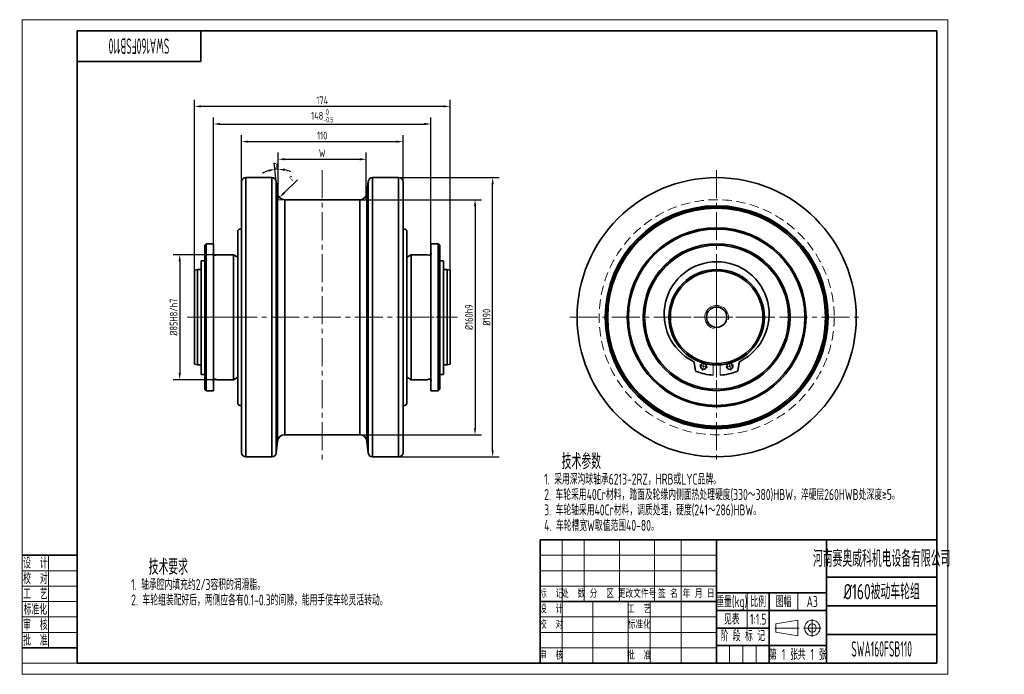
# Model space of a CAD drawing. Header units: millimetres. Extents: x -2 to 668, y 0 to 446.
import ezdxf
from ezdxf.enums import TextEntityAlignment as Align

# ---------------------------------------------------------------- set-up
doc = ezdxf.new("R2010")
doc.units = ezdxf.units.MM
doc.linetypes.add('CENTER2', pattern=[28.575, 19.05, -3.175, 3.175, -3.175])
doc.linetypes.add('DASHED2', pattern=[9.525, 6.35, -3.175])
doc.layers.get('Defpoints').update_dxf_attribs({"lineweight": 18})
for name, color, linetype, lineweight in [('01.1', 1, 'Continuous', 18), ('01.2', 7, 'Continuous', 35), ('01.T', 3, 'Continuous', 18), ('02.1', 2, 'DASHED2', 18), ('04.1', 4, 'CENTER2', 18)]:
    doc.layers.add(name, color=color, linetype=linetype, lineweight=lineweight)
doc.styles.get("Standard").update_dxf_attribs({"font": 'isocp.shx', "width": 0.707, "bigfont": 'gbcbig.shx'})
doc.dimstyles.new('Tech_1.5', dxfattribs={"dimscale": 1.5, "dimtxt": 3.5, "dimasz": 3, "dimexe": 3, "dimexo": 0, "dimgap": 1, "dimtad": 1, "dimdec": 3, "dimdsep": 46, "dimtxsty": 'Standard', "dimcen": 0, "dimclrd": 1, "dimclre": 1, "dimclrt": 3, "dimazin": 2, "dimtfac": 1, "dimtdec": 3, "dimtmove": 0, "dimatfit": 0, "dimfxl": 0, "dimarcsym": 0})
doc.dimstyles.new('Tech_1.5$2', dxfattribs={"dimscale": 1.5, "dimtxt": 3.5, "dimasz": 3, "dimexe": 3, "dimexo": 0, "dimgap": 1, "dimtad": 1, "dimtih": 1, "dimtoh": 1, "dimdec": 3, "dimdsep": 46, "dimtxsty": 'Standard', "dimcen": 0, "dimclrd": 1, "dimclre": 1, "dimclrt": 3, "dimazin": 2, "dimtfac": 1, "dimtdec": 3, "dimtmove": 0, "dimatfit": 0, "dimfxl": 0, "dimarcsym": 0})

# ---------------------------------------------------------------- blocks, each defined once
blk = doc.blocks.new('A$C378E2D00')
at = {"layer": '01.1'}
for p, q in [((0, 297), (0, 0)), ((420, 297), (0, 297)), ((420, 0), (420, 297)), ((12, 54), (12, 12)), ((25, 47), (0, 47)), ((25, 40), (0, 40)), ((25, 33), (0, 33)), ((25, 26), (0, 26)), ((25, 19), (0, 19)), ((25, 5), (0, 5)), ((0, 0), (420, 0))]:
    blk.add_line(p, q, dxfattribs=at)
at = {"layer": '01.2'}
for p, q in [((415, 292), (25, 292)), ((25, 292), (25, 5)), ((81, 292), (81, 278)), ((415, 5), (415, 292)), ((81, 278), (25, 278)), ((25, 54), (0, 54)), ((25, 12), (0, 12)), ((25, 5), (415, 5))]:
    blk.add_line(p, q, dxfattribs=at)
at = {"layer": '01.T', "width": 0.707}
for s, p in [('设  计', (6, 50.5)), ('校  对', (6, 43.5)), ('工  艺', (6, 36.5)), ('标准化', (6, 29.5)), ('审  核', (6, 22.5)), ('批  准', (6, 15.5))]:
    blk.add_text(s, height=5, dxfattribs=at).set_placement(p, align=Align.MIDDLE_CENTER)
blk = doc.blocks.new('A$C6AAB7862')
at = {"layer": '01.1'}
for p, q in [((-16.5, 1.83), (-6.5, 3.5)), ((-16.5, 1.83), (-16.5, -1.83)), ((-6.5, 3.5), (-6.5, -3.5)), ((-16.5, -1.83), (-6.5, -3.5))]:
    blk.add_line(p, q, dxfattribs=at)
for radius in [3.5, 1.83]:
    blk.add_circle((0, 0), radius, dxfattribs=at)
at = {"layer": '04.1'}
for p, q in [((-17, 0), (-6, 0)), ((-4, 0), (4, 0)), ((0, 4), (0, -4))]:
    blk.add_line(p, q, dxfattribs=at)
blk = doc.blocks.new('A$C4369553E')
at = {"layer": '01.1'}
for p, q in [((-170, 56), (-170, 28)), ((-160, 56), (-160, 28)), ((-144, 56), (-144, 28)), ((-128, 56), (-128, 28)), ((-116, 56), (-116, 0)), ((-180, 49), (-100, 49)), ((-180, 42), (-100, 42)), ((-180, 35), (-100, 35)), ((-86, 32), (-86, 16)), ((-63, 32), (-63, 24)), ((-170, 28), (-170, 0)), ((-156, 28), (-156, 0)), ((-140, 28), (-140, 0)), ((-130, 28), (-130, 0)), ((-180, 21), (-100, 21)), ((-180, 14), (-100, 14)), ((-180, 7), (-100, 7)), ((-94, 0), (-94, 8)), ((-88, 0), (-88, 8)), ((-82, 0), (-82, 8))]:
    blk.add_line(p, q, dxfattribs=at)
at = {"layer": '01.2'}
for p, q in [((-180, 56), (-180, 0)), ((-180, 56), (0, 56)), ((-100, 0), (-100, 56)), ((-50, 0), (-50, 56)), ((0, 56), (0, 0)), ((-50, 39), (0, 39)), ((-100, 32), (-50, 32)), ((-76, 0), (-76, 32)), ((-180, 28), (-100, 28)), ((-100, 24), (-50, 24)), ((-50, 26), (0, 26)), ((-100, 16), (-76, 16)), ((-50, 13), (0, 13)), ((-100, 8), (-50, 8)), ((-180, 0), (0, 0))]:
    blk.add_line(p, q, dxfattribs=at)
blk.add_blockref('A$C6AAB7862', (-56.5, 16), dxfattribs=at)
at = {"layer": '01.T'}
for s, height, width, p in [('河南赛奥威科机电设备有限公司', 7.5, 0.625, (-25, 47.5)), ('重量(kg)', 5, 0.707, (-93, 28)), ('比例', 5, 0.707, (-81, 28)), ('图幅', 5, 0.707, (-69.5, 28)), ('A3', 5, 0.707, (-56.5, 28)), ('阶 段 标 记', 5, 0.707, (-88, 12.5)), ('第   张', 5, 0.707, (-69.5, 4)), ('共   张', 5, 0.707, (-56.5, 4))]:
    blk.add_text(s, height=height, dxfattribs=dict(at, width=width)).set_placement(p, align=Align.MIDDLE_CENTER)
for s, p in [('标  记', (-175, 31.5)), ('处  数', (-165, 31.5)), ('分  区', (-152, 31.5)), ('更改文件号', (-136, 31.5)), ('签 名', (-122, 31.5)), ('年 月 日', (-108, 31.5)), ('设  计', (-175, 24.5)), ('工  艺', (-135, 24.5)), ('校  对', (-175, 17.5)), ('标准化', (-135, 17.5)), ('审  核', (-175, 3.5)), ('批  准', (-135, 3.5))]:
    blk.add_text(s, height=3.5, dxfattribs=at).set_placement(p, align=Align.MIDDLE_CENTER)
blk = doc.blocks.new('*D4')
at = {"layer": '01.1', "color": 1, "lineweight": -2}
for p, q in [((130.24, 293.01), (130.24, 379.01)), ((278.24, 293.01), (278.24, 379.01)), ((134.74, 374.51), (273.74, 374.51))]:
    blk.add_line(p, q, dxfattribs=at)
at = {"layer": '01.1', "color": 1}
for points in [[(134.74, 375.26), (134.74, 373.76), (130.24, 374.51)], [(273.74, 375.26), (273.74, 373.76), (278.24, 374.51)]]:
    blk.add_solid(points, dxfattribs=at)
at = {"layer": 'Defpoints', "color": 0}
for p in [(278.24, 374.51), (130.24, 293.01), (278.24, 293.01)]:
    blk.add_point(p, dxfattribs=at)
at = {"layer": '01.1', "color": 3, "insert": (204.24, 380.1), "char_height": 5.25, "attachment_point": 5}
blk.add_mtext('\\A1;148{\\H0.7x;\\S 0^ -0.5;}', dxfattribs=at)
blk = doc.blocks.new('*D5')
at = {"layer": '01.1', "color": 1, "lineweight": -2}
for p, q in [((149.24, 335.01), (149.24, 367.01)), ((153.74, 362.51), (254.74, 362.51)), ((259.24, 335.01), (259.24, 367.01))]:
    blk.add_line(p, q, dxfattribs=at)
at = {"layer": '01.1', "color": 1}
for points in [[(153.74, 363.26), (153.74, 361.76), (149.24, 362.51)], [(254.74, 363.26), (254.74, 361.76), (259.24, 362.51)]]:
    blk.add_solid(points, dxfattribs=at)
at = {"layer": 'Defpoints', "color": 0}
for p in [(259.24, 362.51), (149.24, 335.01), (259.24, 335.01)]:
    blk.add_point(p, dxfattribs=at)
at = {"layer": '01.1', "color": 3, "insert": (204.24, 366.64), "char_height": 5.25, "attachment_point": 5}
blk.add_mtext('110', dxfattribs=at)
blk = doc.blocks.new('*D6')
at = {"layer": '01.1', "color": 1, "lineweight": -2}
for p, q in [((174.24, 323.01), (174.24, 355.01)), ((178.74, 350.51), (229.74, 350.51)), ((234.24, 323.01), (234.24, 355.01))]:
    blk.add_line(p, q, dxfattribs=at)
at = {"layer": '01.1', "color": 1}
for points in [[(178.74, 351.26), (178.74, 349.76), (174.24, 350.51)], [(229.74, 351.26), (229.74, 349.76), (234.24, 350.51)]]:
    blk.add_solid(points, dxfattribs=at)
at = {"layer": 'Defpoints', "color": 0}
for p in [(234.24, 350.51), (174.24, 323.01), (234.24, 323.01)]:
    blk.add_point(p, dxfattribs=at)
at = {"layer": '01.1', "color": 3, "insert": (204.24, 354.64), "char_height": 5.25, "attachment_point": 5}
blk.add_mtext('W', dxfattribs=at)
blk = doc.blocks.new('*D7')
at = {"layer": '01.1', "color": 1, "lineweight": -2}
for p, q in [((117.24, 274.51), (117.24, 391.01)), ((291.24, 274.98), (291.24, 391.01)), ((286.74, 386.51), (121.74, 386.51))]:
    blk.add_line(p, q, dxfattribs=at)
at = {"layer": '01.1', "color": 1}
for points in [[(121.74, 387.26), (121.74, 385.76), (117.24, 386.51)], [(286.74, 387.26), (286.74, 385.76), (291.24, 386.51)]]:
    blk.add_solid(points, dxfattribs=at)
at = {"layer": 'Defpoints', "color": 0}
for p in [(117.24, 386.51), (291.24, 274.98), (117.24, 274.51)]:
    blk.add_point(p, dxfattribs=at)
at = {"layer": '01.1', "color": 3, "insert": (204.24, 390.64), "char_height": 5.25, "attachment_point": 5}
blk.add_mtext('174', dxfattribs=at)
blk = doc.blocks.new('*D8')
at = {"layer": '01.1', "color": 1, "lineweight": -2}
for p, q in [((132.74, 285.51), (102.74, 285.51)), ((107.24, 281.01), (107.24, 205.01)), ((132.74, 200.51), (102.74, 200.51))]:
    blk.add_line(p, q, dxfattribs=at)
at = {"layer": '01.1', "color": 1}
for points in [[(106.49, 281.01), (107.99, 281.01), (107.24, 285.51)], [(106.49, 205.01), (107.99, 205.01), (107.24, 200.51)]]:
    blk.add_solid(points, dxfattribs=at)
at = {"layer": 'Defpoints', "color": 0}
for p in [(132.74, 285.51), (107.24, 200.51), (132.74, 200.51)]:
    blk.add_point(p, dxfattribs=at)
at = {"layer": '01.1', "color": 3, "insert": (103.11, 243.01), "char_height": 5.25, "attachment_point": 5, "rotation": 90}
blk.add_mtext('%%c85H8/h7', dxfattribs=at)
blk = doc.blocks.new('*D9')
at = {"layer": '01.1', "color": 1, "lineweight": -2}
blk.add_line((187.41, 336.5), (178.38, 327.66), dxfattribs=at)
at = {"layer": '01.1', "color": 1}
blk.add_solid([(177.86, 328.2), (178.91, 327.13), (175.17, 324.51)], dxfattribs=at)
at = {"layer": 'Defpoints', "color": 0}
for p in [(175.17, 324.51), (178.74, 328.01)]:
    blk.add_point(p, dxfattribs=at)
at = {"layer": '01.1', "color": 3, "insert": (183.05, 338.01), "char_height": 5.25, "attachment_point": 5, "rotation": 44.40934}
blk.add_mtext('r', dxfattribs=at)
blk = doc.blocks.new('*D10')
at = {"layer": '01.1', "color": 1, "lineweight": -2}
for p, q in [((172.94, 335.33), (171.59, 348.18)), ((174.24, 338.62), (174.24, 348.32))]:
    blk.add_line(p, q, dxfattribs=at)
for start, end in [(108.41347, 120.82695), (90, 96), (65.17305, 77.58653)]:
    blk.add_arc((174.24, 323.01), 20.81, start, end, dxfattribs=at)
at = {"layer": '01.1', "color": 1}
for points in [[(167.51, 343.49), (167.82, 342.02), (172.06, 343.71)], [(178.63, 342.59), (178.79, 344.08), (174.24, 343.82)]]:
    blk.add_solid(points, dxfattribs=at)
at = {"layer": 'Defpoints', "color": 0}
for p in [(173.51, 343.81), (172.94, 335.33), (174.24, 338.62), (173.77, 327.49), (174.24, 323.01)]:
    blk.add_point(p, dxfattribs=at)
at = {"layer": '01.1', "color": 3, "insert": (172.9, 347.01), "char_height": 5.25, "attachment_point": 5}
blk.add_mtext('α', dxfattribs=at)
blk = doc.blocks.new('*D11')
at = {"layer": '01.1', "color": 1, "lineweight": -2}
for p, q in [((229.74, 323.01), (312.74, 323.01)), ((308.24, 318.51), (308.24, 167.51)), ((229.74, 163.01), (312.74, 163.01))]:
    blk.add_line(p, q, dxfattribs=at)
at = {"layer": '01.1', "color": 1}
for points in [[(307.49, 318.51), (308.99, 318.51), (308.24, 323.01)], [(307.49, 167.51), (308.99, 167.51), (308.24, 163.01)]]:
    blk.add_solid(points, dxfattribs=at)
at = {"layer": 'Defpoints', "color": 0}
for p in [(229.74, 323.01), (229.74, 163.01), (308.24, 163.01)]:
    blk.add_point(p, dxfattribs=at)
at = {"layer": '01.1', "color": 3, "insert": (304.11, 243.01), "char_height": 5.25, "attachment_point": 5, "rotation": 90}
blk.add_mtext('%%c160h9', dxfattribs=at)
blk = doc.blocks.new('*D12')
at = {"layer": '01.1', "color": 1, "lineweight": -2}
for p, q in [((256.24, 338.01), (324.74, 338.01)), ((320.24, 152.51), (320.24, 333.51)), ((256.24, 148.01), (324.74, 148.01))]:
    blk.add_line(p, q, dxfattribs=at)
at = {"layer": '01.1', "color": 1}
for points in [[(319.49, 333.51), (320.99, 333.51), (320.24, 338.01)], [(319.49, 152.51), (320.99, 152.51), (320.24, 148.01)]]:
    blk.add_solid(points, dxfattribs=at)
at = {"layer": 'Defpoints', "color": 0}
for p in [(256.24, 338.01), (320.24, 338.01), (256.24, 148.01)]:
    blk.add_point(p, dxfattribs=at)
at = {"layer": '01.1', "color": 3, "insert": (316.11, 243.01), "char_height": 5.25, "attachment_point": 5, "rotation": 90}
blk.add_mtext('%%c190', dxfattribs=at)
blk = doc.blocks.new('A$C443B3F9C')
at = {"layer": '01.1'}
for p, q in [((-30, 80), (-30.47, 84.48)), ((30, 80), (30.47, 84.48)), ((-25.5, 80), (-30, 80)), ((25.5, 80), (30, 80))]:
    blk.add_line(p, q, dxfattribs=at)
at = {"layer": '01.2'}
for p, q in [((-52, -95), (-52, 95)), ((-34.28, 95), (-52, 95)), ((-34.28, -95), (-34.28, 95)), ((34.28, -95), (34.28, 95)), ((34.28, 95), (52, 95)), ((52, -95), (52, 95)), ((-55, 92), (-55, -92)), ((-31.29, -92.31), (-31.29, 92.31)), ((-30.47, 84.48), (-31.29, 92.31)), ((30.47, 84.48), (31.29, 92.31)), ((31.29, -92.31), (31.29, 92.31)), ((55, 92), (55, -92)), ((-30.47, -84.48), (-30.47, 84.48)), ((30.47, -84.48), (30.47, 84.48)), ((-25.5, -80), (-25.5, 80)), ((25.5, 80), (-25.5, 80)), ((25.5, -80), (25.5, 80)), ((-57.5, 58.5), (-57.5, -58.5)), ((-56, 60), (-55, 60)), ((56, 60), (55, 60)), ((57.5, 58.5), (57.5, -58.5)), ((-80, 49), (-79, 50)), ((-80, 49), (-80, -49)), ((-79, 50), (-79, -50)), ((-79, 50), (-74, 50)), ((-74, -50), (-74, 50)), ((74, -50), (74, 50)), ((79, 50), (74, 50)), ((79, 50), (79, -50)), ((80, 49), (79, 50)), ((80, 49), (80, -49)), ((-74, 44.3), (-74.2, 42.88)), ((-74.2, 42.88), (-74.2, 42.8)), ((-73.6, 42.2), (-72.7, 42.2)), ((-71.5, 42.5), (-72.54, 42.22)), ((-71.5, 42.5), (-60.5, 42.5)), ((-60.5, 42.5), (-60.5, -42.5)), ((-60.5, 42.5), (-57.5, 40.77)), ((-57.5, 40.77), (-57.5, -40.77)), ((60.5, 42.5), (57.5, 40.77)), ((57.5, 40.77), (57.5, -40.77)), ((60.5, 42.5), (60.5, -42.5)), ((71.5, 42.5), (60.5, 42.5)), ((71.5, 42.5), (72.54, 42.22)), ((73.6, 42.2), (72.7, 42.2)), ((74, 44.3), (74.2, 42.88)), ((74.2, 42.88), (74.2, 42.8)), ((-82.5, 38.46), (-80, 38.46)), ((-82.5, 38.46), (-82.5, -38.96)), ((-80, 38.46), (-80, -38.96)), ((82.5, 38.46), (80, 38.46)), ((80, 38.46), (80, -38.96)), ((82.5, 38.46), (82.5, -38.96)), ((-85, 32.5), (-87, 31.96)), ((-87, 31.96), (-87, -31.96)), ((-85, 32.5), (-82.5, 32.5)), ((-85, 32.5), (-85, -32.5)), ((-82.5, 32.5), (-82.5, -32.5)), ((85, 32.5), (82.5, 32.5)), ((82.5, 32.5), (82.5, -32.5)), ((85, 32.5), (85, -32.5)), ((85, 32.5), (87, 31.96)), ((87, 31.96), (87, -31.96)), ((-85, -32.5), (-87, -31.96)), ((-85, -32.5), (-82.5, -32.5)), ((85, -32.5), (82.5, -32.5)), ((85, -32.5), (87, -31.96)), ((-82.5, -38.96), (-80, -38.96)), ((82.5, -38.96), (80, -38.96)), ((-74.2, -42.88), (-74.2, -42.8)), ((-74, -44.3), (-74.2, -42.88)), ((-73.6, -42.2), (-72.7, -42.2)), ((-71.5, -42.5), (-72.54, -42.22)), ((-71.5, -42.5), (-60.5, -42.5)), ((-60.5, -42.5), (-57.5, -40.77)), ((60.5, -42.5), (57.5, -40.77)), ((71.5, -42.5), (60.5, -42.5)), ((71.5, -42.5), (72.54, -42.22)), ((73.6, -42.2), (72.7, -42.2)), ((74, -44.3), (74.2, -42.88)), ((74.2, -42.88), (74.2, -42.8)), ((-80, -49), (-79, -50)), ((-79, -50), (-74, -50)), ((79, -50), (74, -50)), ((80, -49), (79, -50)), ((-56, -60), (-55, -60)), ((56, -60), (55, -60)), ((25.5, -80), (-25.5, -80)), ((-30.47, -84.48), (-31.29, -92.31)), ((30.47, -84.48), (31.29, -92.31)), ((-34.28, -95), (-52, -95)), ((34.28, -95), (52, -95))]:
    blk.add_line(p, q, dxfattribs=at)
for centre, radius, start, end in [((-52, 92), 3, 90, 180), ((-34.28, 92), 3, 6, 90), ((34.28, 92), 3, 90, 174), ((52, 92), 3, 0, 90), ((-25.5, 85), 5, 186, 270), ((25.5, 85), 5, 270, 354), ((-56, 58.5), 1.5, 90, 180), ((56, 58.5), 1.5, 0, 90), ((-73.6, 42.8), 0.6, 180, 270), ((-72.7, 42.8), 0.6, 270, 285), ((72.7, 42.8), 0.6, 255, 270), ((73.6, 42.8), 0.6, 270, 0), ((-73.6, -42.8), 0.6, 90, 180), ((-72.7, -42.8), 0.6, 75, 90), ((72.7, -42.8), 0.6, 90, 105), ((73.6, -42.8), 0.6, 360, 90), ((-56, -58.5), 1.5, 180, 270), ((56, -58.5), 1.5, 270, 0), ((-25.5, -85), 5, 90, 174), ((25.5, -85), 5, 6, 90), ((-52, -92), 3, 180, 270), ((-34.28, -92), 3, 270, 354), ((34.28, -92), 3, 186, 270), ((52, -92), 3, 270, 0)]:
    blk.add_arc(centre, radius, start, end, dxfattribs=at)
at = {"layer": '04.1'}
for p, q in [((0, 100), (0, -100)), ((-92, 0), (92, 0)), ((-55, 0), (-82.5, 0)), ((55, 0), (82.5, 0))]:
    blk.add_line(p, q, dxfattribs=at)
blk = doc.blocks.new('A$C6D8F24A2')
at = {"layer": '01.1'}
blk.add_arc((0, 0), 8, 347.1662, 257.63588, dxfattribs=at)
at = {"layer": '01.2'}
for p, q in [((-15.29, -31.03), (-14.35, -36.36)), ((15.29, -31.03), (14.35, -36.36))]:
    blk.add_line(p, q, dxfattribs=at)
for centre, radius in [((0, 0), 95), ((0, 0), 75.87), ((0, 0), 75), ((0, 0), 74.13), ((0, 0), 60.87), ((0, 0), 60), ((0, 0), 50), ((0, 0), 49), ((0, 0), 32.5), ((0, 0), 31.5), ((0, 0), 6.92), ((-8.94, -33.44), 2.03), ((8.94, -33.44), 2.03)]:
    blk.add_circle(centre, radius, dxfattribs=at)
for centre, radius, start, end in [((0, 2.03), 35.75, 296.87425, 243.12575), ((-16.89, -31.31), 1.62, 10, 63.12575), ((16.89, -31.31), 1.62, 116.87425, 170), ((-13.55, -36.22), 0.812, 190, 249.48624), ((0, 0), 39.49, 249.48624, 266.46097), ((0, 0), 39.49, 273.53903, 290.51376), ((13.55, -36.22), 0.812, 290.51376, 350)]:
    blk.add_arc(centre, radius, start, end, dxfattribs=at)
at = {"layer": '02.1'}
blk.add_circle((0, 0), 80, dxfattribs=at)
at = {"layer": '04.1'}
for p, q in [((0, 100), (0, -100)), ((0, 39.41), (0, -41.11)), ((-100, 0), (100, 0)), ((-37.75, 0), (37.75, 0)), ((-8.2, -30.69), (-9.67, -36.19)), ((-2.44, -32.41), (-2.44, -39.41)), ((2.44, -32.41), (2.44, -39.41)), ((8.2, -30.69), (9.67, -36.19))]:
    blk.add_line(p, q, dxfattribs=at)
for start, end in [(250.32705, 259.74449), (280.25551, 289.67295)]:
    blk.add_arc((0, 0), 34.61, start, end, dxfattribs=at)

msp = doc.modelspace()

# ---------------------------------------------------------------- block references
at = {"layer": '01.1', "xscale": 1.5, "yscale": 1.5, "zscale": 1.5}
msp.add_blockref('A$C378E2D00', (0, 0), dxfattribs=at)
at = {"layer": '01.1'}
for name, p in [('A$C443B3F9C', (204.2378, 243.0118)), ('A$C6D8F24A2', (472.6859, 243.0118))]:
    msp.add_blockref(name, p, dxfattribs=at)
at = {"layer": '01.2', "xscale": 1.5, "yscale": 1.5, "zscale": 1.5}
msp.add_blockref('A$C4369553E', (622.5, 7.5), dxfattribs=at)

# ---------------------------------------------------------------- texts
at = {"layer": '01.T', "width": 0.5}
msp.add_text('SWA160FSB110', height=10.5, rotation=180, dxfattribs=at).set_placement((79.5, 427.5), align=Align.MIDDLE_CENTER)
at = {"layer": '01.T', "width": 0.707}
for s, height, p in [('技术参数', 10.5, (367.237, 144.8518)), ('1. 采用深沟球轴承6213-2RZ，HRB或LYC品牌。', 7.5, (355.3093, 132.8518)), ('2. 车轮采用40Cr材料，踏面及轮缘内侧面热处理硬度(330～380)HBW，淬硬层260HWB处深度≥5。', 7.5, (355.3093, 122.3518)), ('3. 车轮轴采用40Cr材料，调质处理，硬度(241～286)HBW。', 7.5, (355.3093, 111.8518)), ('4. 车轮槽宽W取值范围40-80。', 7.5, (355.3093, 101.3518)), ('技术要求', 10.5, (86.1268, 73.1005)), ('1. 轴承腔内填充约2/3容积的润滑脂。', 7.5, (74.1991, 61.1005)), ('2. 车轮组装配好后，两侧应各有0.1-0.3的间隙，能用手使车轮灵活转动。', 7.5, (74.1991, 50.6005))]:
    msp.add_text(s, height=height, dxfattribs=at).set_placement(p, align=Align.MIDDLE_LEFT)
at = {"layer": '01.T'}
for s, height, width, p in [('%%c160被动车轮组', 10.5, 0.707, (585, 56.25)), ('见表', 7.5, 0.707, (483, 37.5)), ('1:1.5', 7.5, 0.707, (501, 37.5)), ('SWA160FSB110', 10.5, 0.5, (585, 17.25)), ('1', 7.5, 0.707, (518.25, 13.5)), ('1', 7.5, 0.707, (537.75, 13.5))]:
    msp.add_text(s, height=height, dxfattribs=dict(at, width=width)).set_placement(p, align=Align.MIDDLE_CENTER)

# ---------------------------------------------------------------- dimensions: what is measured, and where the dimension line sits
at = {"layer": '01.1'}
for base, p1, p2, picture, middle in [((117.2378, 386.5118), (291.2378, 274.9759), (117.2378, 274.5118), '*D7', (204.2378, 390.6368)), ((259.2378, 362.5118), (149.2378, 335.0118), (259.2378, 335.0118), '*D5', (204.2378, 366.6368))]:
    dim = msp.add_linear_dim(base=base, p1=p1, p2=p2, dimstyle='Tech_1.5', dxfattribs=at)
    dim.commit()
    dim.dimension.update_dxf_attribs({"geometry": picture, "text_midpoint": middle})
for base, p1, p2, text, picture, middle in [((278.2378, 374.5118), (130.2378, 293.0118), (278.2378, 293.0118), '\\A1;<>{\\H0.7x;\\S 0^ -0.5;}', '*D4', (204.2378, 380.1012)), ((234.2378, 350.5118), (174.2378, 323.0118), (234.2378, 323.0118), 'W', '*D6', (204.2378, 354.6368))]:
    dim = msp.add_linear_dim(base=base, p1=p1, p2=p2, text=text, dimstyle='Tech_1.5', dxfattribs=at)
    dim.commit()
    dim.dimension.update_dxf_attribs({"geometry": picture, "text_midpoint": middle})
dim = msp.add_angular_dim_2l(base=(173.5115, 343.8101), line1=((173.7672, 327.4892), (172.9436, 335.3254)), line2=((174.2378, 323.0118), (174.2378, 338.6242)), text='α', dimstyle='Tech_1.5$2', override={"dimtmove": 2}, dxfattribs=at)
dim.commit()
dim.dimension.update_dxf_attribs({"geometry": '*D10', "text_midpoint": (172.8977, 347.013), "dimtype": 162})
dim = msp.add_radius_dim(center=(178.7398, 328.0118), mpoint=(175.1681, 324.5129), text='r', dimstyle='Tech_1.5', override={"dimtmove": 1}, dxfattribs=at)
dim.commit()
dim.dimension.update_dxf_attribs({"geometry": '*D9', "text_midpoint": (185.9403, 335.0653), "dimtype": 164})
for base, p1, p2, text, picture, middle in [((320.2378, 338.0118), (256.2378, 148.0118), (256.2378, 338.0118), '%%c<>', '*D12', (316.1128, 243.0118)), ((308.2378, 163.0118), (229.7358, 323.0118), (229.7358, 163.0118), '%%c<>h9', '*D11', (304.1128, 243.0118)), ((107.2378, 200.5118), (132.7378, 285.5118), (132.7378, 200.5118), '%%c<>H8/h7', '*D8', (103.1128, 243.0118))]:
    dim = msp.add_linear_dim(base=base, p1=p1, p2=p2, angle=90, text=text, dimstyle='Tech_1.5', dxfattribs=at)
    dim.commit()
    dim.dimension.update_dxf_attribs({"geometry": picture, "text_midpoint": middle})

doc.saveas('drawing.dxf')
